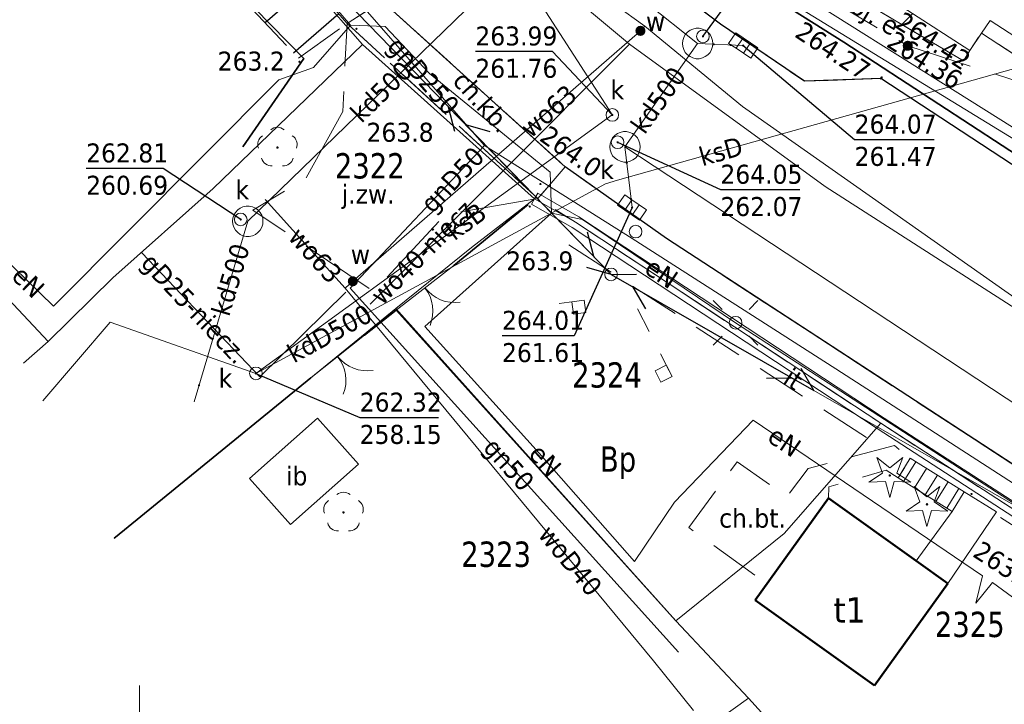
# Model space of a CAD drawing. Header units: metres. Extents: x 7555073 to 7555217, y 5506384 to 5506588.
# Tile 20 of 32: x 7555095 to 7555134, y 5506452 to 5506479. Entities that reach past the tile are written whole.
import ezdxf
from ezdxf.enums import TextEntityAlignment as Align

# ---------------------------------------------------------------- set-up
doc = ezdxf.new("R2010")
doc.units = ezdxf.units.M
doc.header["$LTSCALE"] = 2
doc.header["$MEASUREMENT"] = 0
for name, pattern in [('1.0_0.5', [1.5, 1, -0.5]), ('1.5_0.5', [2, 1.5, -0.5]), ('219-500', [0]), ('otda_500', [1, 0.5, -0.5]), ('otob_500', [0]), ('sutp_500', [0])]:
    doc.linetypes.add(name, pattern=pattern)
doc.layers.get('0').update_dxf_attribs({"color": 2, "linetype": 'CONTINUOUS', "lineweight": 5})
for name, color, linetype in [('000 Inne (niezydentyfikowane)', 7, 'CONTINUOUS'), ('210-oznaczenie konturu użytku gruntowego', 7, 'CONTINUOUS'), ('211-numer działki ewidencyjnej', 7, 'CONTINUOUS'), ('218-kontur użytku gruntowego', 7, 'CONTINUOUS'), ('219-działka ewidencyjna', 7, 'CONTINUOUS'), ('312-budynek ewidencyjny', 7, 'CONTINUOUS'), ('312-oznaczenie budynku ewidencyjnego-Atr117', 7, 'CONTINUOUS'), ('352-schody', 7, 'CONTINUOUS'), ('brama', 7, 'CONTINUOUS'), ('chodnik', 7, 'CONTINUOUS'), ('chodnik-Atr17', 7, 'CONTINUOUS'), ('drzewo iglaste', 7, 'CONTINUOUS'), ('drzewo liściaste', 7, 'CONTINUOUS'), ('elektroenergetyczne urządzenie techniczne - ob. projektowany', 7, 'CONTINUOUS'), ('inna budowla', 7, 'CONTINUOUS'), ('inna budowla-Atr17', 7, 'CONTINUOUS'), ('inny obiekt zagospodarowania terenu', 7, 'CONTINUOUS'), ('inny obiekt zagospodarowania terenu-Atr17', 7, 'CONTINUOUS'), ('jezdnia', 7, 'CONTINUOUS'), ('jezdnia-Atr17', 7, 'CONTINUOUS'), ('komora podziemna', 7, 'CONTINUOUS'), ('kratka ściekowa', 7, 'CONTINUOUS'), ('krawężnik', 7, 'CONTINUOUS'), ('latarnia', 7, 'CONTINUOUS'), ('obudowa ochronna przewodu', 7, 'CONTINUOUS'), ('ogrodzenie trwałe', 7, 'CONTINUOUS'), ('pikieta naturalna', 7, 'CONTINUOUS'), ('pikieta naturalna-Atr2', 7, 'CONTINUOUS'), ('pikieta sztuczna', 7, 'CONTINUOUS'), ('pikieta sztuczna-Atr2', 7, 'CONTINUOUS'), ('przewód elektroenergetyczny podziemny', 7, 'CONTINUOUS'), ('przewód elektroenergetyczny podziemny - ob. projektowany', 7, 'CONTINUOUS'), ('przewód elektroenergetyczny podziemny - ob. projektowany-Atr1', 7, 'CONTINUOUS'), ('przewód elektroenergetyczny podziemny-Atr1', 7, 'CONTINUOUS'), ('przewód gazowy', 7, 'CONTINUOUS'), ('przewód gazowy-Atr1', 7, 'CONTINUOUS'), ('przewód kanalizacyjny', 7, 'CONTINUOUS'), ('przewód kanalizacyjny-Atr1', 7, 'CONTINUOUS'), ('przewód telekomunikacyjny napowietrzny', 7, 'CONTINUOUS'), ('przewód telekomunikacyjny podziemny', 7, 'CONTINUOUS'), ('przewód wodociągowy', 7, 'CONTINUOUS'), ('przewód wodociągowy-Atr1', 7, 'CONTINUOUS'), ('rzedna', 7, 'CONTINUOUS'), ('rzedna-Atr2', 7, 'CONTINUOUS'), ('rzedna-Atr3', 7, 'CONTINUOUS'), ('skarpa nieumocniona', 7, 'CONTINUOUS'), ('słup przewodów napowietrznych', 7, 'CONTINUOUS'), ('wiata', 7, 'CONTINUOUS'), ('Wstawianie ramki sekcyjnej z opisem', 7, 'CONTINUOUS'), ('właz do komory lub kanału - okrągły', 7, 'CONTINUOUS'), ('właz do komory lub kanału - okrągły-Atr17', 7, 'CONTINUOUS'), ('zasuwa lub zawór', 7, 'CONTINUOUS'), ('zasuwa lub zawór-Atr17', 7, 'CONTINUOUS'), ('ściana oporowa (linia)', 7, 'CONTINUOUS'), ('ściana oporowa (poligon)', 7, 'CONTINUOUS')]:
    doc.layers.add(name, color=color, linetype=linetype)
doc.styles.get("Standard").update_dxf_attribs({"font": 'verdana.ttf', "width": 0.75})
doc.linetypes.add('902-500', pattern='A,3.75,0,[1,ksztalty.shx,S=0.5,R=0,X=0,Y=0],3.75', length=7.5)
doc.linetypes.add('otdn_500', pattern='A,5,0,[21,ksztalty.shx,S=0.5,R=0,X=0,Y=0]', length=5)

# ---------------------------------------------------------------- blocks, each defined once
blk = doc.blocks.new('OP021')
at = {"linetype": 'Continuous', "lineweight": 13}
h = blk.add_hatch(color=0, dxfattribs=at)
edge = h.paths.add_edge_path()
edge.add_arc((0, 0), 0.05, 0, 360)
at = {"color": 0, "linetype": 'Continuous', "lineweight": 13}
for centre, start, end in [((0, 0.4), 49.272, 130.728), ((-0.38, 0.124), 121.308, 202.548), ((0.38, 0.124), 337.452, 58.692), ((-0.235, -0.324), 193.221, 274.871), ((0.235, -0.324), 265.129, 346.779)]:
    blk.add_arc(centre, 0.4, start, end, dxfattribs=at)
blk = doc.blocks.new('PW01')
at = {"linetype": 'Continuous', "lineweight": 13}
h = blk.add_hatch(color=0, dxfattribs=at)
edge = h.paths.add_edge_path()
edge.add_arc((0, 0), 0.045, 0, 360)
blk = doc.blocks.new('US22')
at = {"color": 0, "linetype": 'Continuous', "lineweight": 13}
blk.add_circle((0, 0), 0.25, dxfattribs=at)
blk = doc.blocks.new('US05')
at = {"color": 0, "linetype": 'Continuous', "lineweight": 13}
for p, q in [((-0.525, -0.25), (-0.525, 0.25)), ((-0.525, 0.25), (-0.175, 0.25)), ((-0.175, -0.25), (-0.175, 0.25)), ((-0.175, 0.25), (0.175, 0.25)), ((0.175, -0.25), (0.175, 0.25)), ((0.175, 0.25), (0.525, 0.25)), ((0.525, -0.25), (0.525, 0.25)), ((-0.525, -0.25), (-0.175, -0.25)), ((-0.175, -0.25), (0.175, -0.25)), ((0.175, -0.25), (0.525, -0.25))]:
    blk.add_line(p, q, dxfattribs=at)
blk = doc.blocks.new('US25')
at = {"linetype": 'Continuous', "lineweight": 0}
h = blk.add_hatch(color=0, dxfattribs=at)
edge = h.paths.add_edge_path()
edge.add_arc((0, 0), 0.2, 0, 360)
blk = doc.blocks.new('OK02')
at = {"color": 0, "linetype": 'Continuous', "lineweight": 0}
for centre, start, end in [((-1.5, 0), 0, 60), ((1.5, 0), 120, 180)]:
    blk.add_arc(centre, 1.5, start, end, dxfattribs=at)
blk = doc.blocks.new('SUTP')
at = {"color": 0, "linetype": 'Continuous'}
for p, q in [((0, 0), (0.866, 0.5)), ((9.232, 0), (8.366, 0.5)), ((0, 0), (9.232, 0)), ((1.866, -0.5), (1, 0)), ((7.366, -0.5), (8.232, 0))]:
    blk.add_line(p, q, dxfattribs=at)
blk = doc.blocks.new('IB10')
at = {"color": 0, "linetype": 'Continuous', "lineweight": 13}
for p, q in [((0, 0), (0, 0.5)), ((0, 0.5), (0.5, 0.5)), ((0.5, 0), (0.5, 0.5)), ((0, 0), (0.5, 0))]:
    blk.add_line(p, q, dxfattribs=at)
blk = doc.blocks.new('US15')
at = {"color": 0, "linetype": 'Continuous', "lineweight": 13}
blk.add_circle((0, 0), 0.25, dxfattribs=at)
blk = doc.blocks.new('SM01')
at = {"color": 0, "linetype": 'Continuous', "lineweight": 13}
for p, q in [((-0.53, 0.531), (-0.883, 0.884)), ((0.531, 0.531), (0.884, 0.884)), ((-0.53, -0.53), (-0.883, -0.883)), ((0.531, -0.53), (0.884, -0.883))]:
    blk.add_line(p, q, dxfattribs=at)
blk.add_circle((0, 0), 0.25, dxfattribs=at)
blk = doc.blocks.new('OP011')
at = {"linetype": 'Continuous', "lineweight": 13}
h = blk.add_hatch(color=0, dxfattribs=at)
edge = h.paths.add_edge_path()
edge.add_arc((0, 0), 0.05, 0, 360)
at = {"color": 0, "linetype": 'Continuous', "lineweight": 13}
for p, q in [((-0.283, 0.093), (-0.512, 0.706)), ((-0.512, 0.706), (0, 0.299)), ((0, 0.299), (0.512, 0.706)), ((0.512, 0.706), (0.283, 0.093)), ((-0.828, -0.268), (-0.283, 0.093)), ((0.283, 0.093), (0.828, -0.268)), ((-0.175, -0.24), (-0.828, -0.268)), ((0, -0.87), (-0.175, -0.24)), ((0.175, -0.24), (0, -0.87)), ((0.828, -0.268), (0.175, -0.24))]:
    blk.add_line(p, q, dxfattribs=at)

msp = doc.modelspace()

# ---------------------------------------------------------------- linework, layer by layer
at = {"layer": '000 Inne (niezydentyfikowane)', "color": 7, "linetype": 'Continuous', "lineweight": 25, "flags": 128}
for points in [[(7555106.79, 5506480.27), (7555104.96, 5506478.68)], [(7555107.87, 5506479.03), (7555106.09, 5506477.48)]]:
    msp.add_lwpolyline(points, dxfattribs=at)
at = {"layer": '218-kontur użytku gruntowego', "color": 7, "linetype": 'Continuous', "lineweight": 18, "flags": 128}
for points in [[(7555108.81, 5506477.82), (7555105.2, 5506481.94)], [(7555105.2, 5506481.94), (7555108.81, 5506477.82)], [(7555102.91, 5506472.14), (7555108.81, 5506477.82)], [(7555108.81, 5506477.82), (7555102.91, 5506472.14)], [(7555098.95, 5506468.6), (7555102.91, 5506472.14)], [(7555102.91, 5506472.14), (7555098.95, 5506468.6)], [(7555115.61, 5506471.73), (7555113.12, 5506469.8)], [(7555113.12, 5506469.8), (7555115.61, 5506471.73)], [(7555117.23, 5506470.8), (7555115.61, 5506471.73)], [(7555115.61, 5506471.73), (7555117.23, 5506470.8)], [(7555129.28, 5506462.86), (7555117.23, 5506470.8)], [(7555117.23, 5506470.8), (7555129.28, 5506462.86)], [(7555113.12, 5506469.8), (7555110.13, 5506467.39)], [(7555110.13, 5506467.39), (7555113.12, 5506469.8)], [(7555096.4, 5506466.09), (7555098.95, 5506468.6)], [(7555098.95, 5506468.6), (7555096.4, 5506466.09)], [(7555110.13, 5506467.39), (7555106.77, 5506464.65)], [(7555106.77, 5506464.65), (7555110.13, 5506467.39)], [(7555110.13, 5506467.39), (7555121.19, 5506455.06)], [(7555121.19, 5506455.06), (7555110.13, 5506467.39)], [(7555095.42, 5506465.236), (7555096.4, 5506466.09)], [(7555096.4, 5506466.09), (7555095.42, 5506465.236)], [(7555106.77, 5506464.65), (7555099.004, 5506458.309)], [(7555099.004, 5506458.309), (7555106.77, 5506464.65)], [(7555125.47, 5506458.51), (7555129.28, 5506462.86)], [(7555129.28, 5506462.86), (7555125.47, 5506458.51)], [(7555139.2, 5506456.43), (7555129.28, 5506462.86)], [(7555129.28, 5506462.86), (7555139.2, 5506456.43)], [(7555121.19, 5506455.06), (7555125.47, 5506458.51)], [(7555125.47, 5506458.51), (7555121.19, 5506455.06)]]:
    msp.add_lwpolyline(points, dxfattribs=at)
at = {"layer": '219-działka ewidencyjna', "color": 7, "linetype": '219-500', "lineweight": 18, "flags": 128}
for points in [[(7555105.2, 5506481.94), (7555108.81, 5506477.82)], [(7555122.84, 5506481.25), (7555156.97, 5506460.37)], [(7555108.81, 5506477.82), (7555102.91, 5506472.14)], [(7555108.81, 5506477.82), (7555115.61, 5506471.73)], [(7555102.91, 5506472.14), (7555098.95, 5506468.6)], [(7555115.61, 5506471.73), (7555113.12, 5506469.8)], [(7555115.61, 5506471.73), (7555117.23, 5506470.8)], [(7555117.23, 5506470.8), (7555129.28, 5506462.86)], [(7555113.12, 5506469.8), (7555110.13, 5506467.39)], [(7555093.24, 5506469.448), (7555096.4, 5506466.09)], [(7555098.95, 5506468.6), (7555096.4, 5506466.09)], [(7555110.13, 5506467.39), (7555106.77, 5506464.65)], [(7555110.13, 5506467.39), (7555121.19, 5506455.06)], [(7555096.4, 5506466.09), (7555095.42, 5506465.236)], [(7555106.77, 5506464.65), (7555099.004, 5506458.309)], [(7555129.28, 5506462.86), (7555125.47, 5506458.51)], [(7555129.28, 5506462.86), (7555139.2, 5506456.43)], [(7555125.47, 5506458.51), (7555121.19, 5506455.06)], [(7555121.19, 5506455.06), (7555124.06, 5506452)], [(7555124.06, 5506452), (7555112.09, 5506443.42)], [(7555124.06, 5506452), (7555130.31, 5506445.11)]]:
    msp.add_lwpolyline(points, dxfattribs=at)
at = {"layer": '312-budynek ewidencyjny', "color": 7, "linetype": 'Continuous', "lineweight": 50, "flags": 128}
for points in [[(7555124.32, 5506455.87), (7555127.22, 5506459.91)], [(7555127.22, 5506459.91), (7555130.68, 5506457.43)], [(7555130.68, 5506457.43), (7555131.93, 5506456.53)], [(7555131.93, 5506456.53), (7555129.03, 5506452.5)], [(7555129.03, 5506452.5), (7555124.32, 5506455.87)]]:
    msp.add_lwpolyline(points, dxfattribs=at)
at = {"layer": '352-schody', "color": 7, "linetype": 'Continuous', "lineweight": 18, "flags": 128}
for points in [[(7555132.1, 5506459.38), (7555129.97, 5506460.71), (7555130.45, 5506461.48), (7555132.58, 5506460.15)], [(7555132.1, 5506459.38), (7555129.97, 5506460.71), (7555130.45, 5506461.48), (7555132.58, 5506460.15)], [(7555132.1, 5506459.38), (7555130.68, 5506457.43), (7555131.93, 5506456.53), (7555133.85, 5506459.36), (7555132.58, 5506460.15)], [(7555132.1, 5506459.38), (7555130.68, 5506457.43), (7555131.93, 5506456.53), (7555133.85, 5506459.36), (7555132.58, 5506460.15)]]:
    msp.add_lwpolyline(points, close=True, dxfattribs=at)
for points in [[(7555130.672, 5506461.341), (7555130.192, 5506460.572)], [(7555131.096, 5506461.077), (7555130.616, 5506460.307)], [(7555131.52, 5506460.812), (7555131.04, 5506460.042)], [(7555131.944, 5506460.547), (7555131.464, 5506459.777)], [(7555132.369, 5506460.282), (7555131.888, 5506459.512)]]:
    msp.add_lwpolyline(points, dxfattribs=at)
at = {"layer": 'brama', "color": 7, "linetype": 'otob_500', "lineweight": 18, "flags": 128}
for points in [[(7555112.42, 5506469.09), (7555110.14, 5506467.33)], [(7555108.89, 5506466.34), (7555106.77, 5506464.65)]]:
    msp.add_lwpolyline(points, dxfattribs=at)
at = {"layer": 'chodnik', "color": 7, "linetype": '1.0_0.5', "lineweight": 18, "flags": 128}
for points in [[(7555175.861, 5506449.126), (7555174.68, 5506449.74), (7555163.66, 5506457), (7555157.92, 5506460.76), (7555157.71, 5506460.45), (7555147.49, 5506466.66), (7555148.45, 5506468.34), (7555133.26, 5506478.27), (7555132.8, 5506477.59), (7555132.55, 5506477.17), (7555121.42, 5506483.74), (7555114.53, 5506493.69), (7555114.9, 5506493.96), (7555116.34, 5506494.9), (7555114.4, 5506498.05), (7555115.53, 5506498.67), (7555115.31, 5506499.1), (7555109.71, 5506509.41), (7555109.98, 5506509.55), (7555108.94, 5506511.52), (7555105.38, 5506518.27), (7555099.97, 5506528.55), (7555091.35, 5506545.48), (7555087, 5506554.34), (7555085.27, 5506559.01), (7555084.04, 5506563.32), (7555083.88, 5506564.97), (7555083.69, 5506566.231)], [(7555082.365, 5506565.564), (7555082.46, 5506564.73), (7555082.82, 5506562.22), (7555083.32, 5506559.79), (7555084.81, 5506554.16), (7555089.67, 5506536.05), (7555093.92, 5506535.62), (7555103.03, 5506517.49), (7555111.69, 5506500.22), (7555109.63, 5506492.28), (7555111.51, 5506489.79), (7555114.08, 5506486.71), (7555116.81, 5506483.75), (7555119.75, 5506481.04), (7555122.95, 5506478.63), (7555126.27, 5506476.37), (7555129.29, 5506476.48), (7555154.37, 5506460.04), (7555161.08, 5506455.79), (7555173.324, 5506447.754)]]:
    msp.add_lwpolyline(points, dxfattribs=at)
for points in [[(7555109.59, 5506479.53), (7555105.05, 5506484.55), (7555101.78, 5506488.39), (7555099.95, 5506490.75), (7555097.63, 5506494.1), (7555095.88, 5506496.77), (7555094.42, 5506495.87), (7555097.62, 5506491.2), (7555098.24, 5506490.11), (7555108.2, 5506478.65)], [(7555108.2, 5506478.65), (7555115.74, 5506471.74), (7555116.82, 5506472.99), (7555109.59, 5506479.53)], [(7555147.64, 5506450.89), (7555159.37, 5506443.29), (7555160.1, 5506442.63), (7555161.06, 5506444.05), (7555136.29, 5506460.07), (7555120.82, 5506470.16), (7555116.82, 5506472.99), (7555115.74, 5506471.74), (7555117.23, 5506470.8), (7555129.28, 5506462.86), (7555139.2, 5506456.43), (7555146, 5506452.04)], [(7555124.79, 5506456.52), (7555127.22, 5506459.91), (7555127.23, 5506460.35), (7555129.5, 5506461.01), (7555129.97, 5506460.71), (7555130.45, 5506461.48), (7555129.82, 5506461.99), (7555126.42, 5506461.08), (7555125.58, 5506459.97), (7555123.61, 5506461.34), (7555121.7, 5506458.74)]]:
    msp.add_lwpolyline(points, close=True, dxfattribs=at)
at = {"layer": 'inna budowla', "color": 7, "linetype": 'Continuous', "lineweight": 18, "flags": 128}
msp.add_lwpolyline([(7555105.97, 5506458.86), (7555108.65, 5506461.25), (7555107.03, 5506463.06), (7555104.35, 5506460.68)], close=True, dxfattribs=at)
at = {"layer": 'inny obiekt zagospodarowania terenu', "color": 7, "linetype": '1.0_0.5', "lineweight": 18, "flags": 128}
for points in [[(7555116.96, 5506469.91), (7555128.97, 5506462.14)], [(7555134.02, 5506459.14), (7555141.29, 5506454.44)]]:
    msp.add_lwpolyline(points, dxfattribs=at)
at = {"layer": 'jezdnia', "color": 7, "linetype": '1.5_0.5', "lineweight": 18, "flags": 128}
for points in [[(7555173.324, 5506447.754), (7555161.08, 5506455.79), (7555154.37, 5506460.04), (7555129.29, 5506476.48), (7555126.27, 5506476.37), (7555122.95, 5506478.63), (7555119.75, 5506481.04), (7555116.81, 5506483.75), (7555114.08, 5506486.71), (7555111.51, 5506489.79), (7555109.63, 5506492.28), (7555106.87, 5506495.72), (7555105.56, 5506497.61), (7555103.67, 5506500.24), (7555102.27, 5506502.4), (7555100.93, 5506504.53), (7555098.56, 5506509.03), (7555097.92, 5506510.46), (7555096.83, 5506512.83), (7555095.2, 5506516.55), (7555094.04, 5506519.39), (7555092.8, 5506523.08), (7555091.93, 5506525.34), (7555089.16, 5506534.52), (7555089.67, 5506536.05), (7555084.81, 5506554.16), (7555083.32, 5506559.79), (7555082.82, 5506562.22), (7555082.46, 5506564.73), (7555082.365, 5506565.564)], [(7555087, 5506514.06), (7555089.09, 5506509.48), (7555090.25, 5506506.95), (7555092.14, 5506503.13), (7555093.15, 5506501.24), (7555095.88, 5506496.77), (7555097.63, 5506494.1), (7555099.95, 5506490.75), (7555101.78, 5506488.39), (7555105.05, 5506484.55), (7555109.59, 5506479.53), (7555116.82, 5506472.99), (7555120.82, 5506470.16), (7555136.29, 5506460.07), (7555161.06, 5506444.05), (7555162.74, 5506442.7), (7555163.228, 5506442.289)]]:
    msp.add_lwpolyline(points, dxfattribs=at)
msp.add_lwpolyline([(7555108.03, 5506475.18), (7555106.58, 5506472.55), (7555104.48, 5506471.28), (7555109.26, 5506468.06), (7555112.09, 5506471.11), (7555115.74, 5506471.74), (7555108.2, 5506478.65)], close=True, dxfattribs=at)
at = {"layer": 'komora podziemna', "color": 34, "linetype": 'Continuous', "lineweight": 18, "flags": 128}
for points in [[(7555122.64, 5506477.74), (7555122.6, 5506477.62), (7555122.54, 5506477.51), (7555122.45, 5506477.41), (7555122.35, 5506477.34), (7555122.24, 5506477.29), (7555122.11, 5506477.26), (7555121.99, 5506477.26), (7555121.86, 5506477.29), (7555121.75, 5506477.34), (7555121.65, 5506477.41), (7555121.56, 5506477.51), (7555121.5, 5506477.62), (7555121.46, 5506477.74), (7555121.45, 5506477.86), (7555121.46, 5506477.98), (7555121.5, 5506478.1), (7555121.56, 5506478.21), (7555121.65, 5506478.31), (7555121.75, 5506478.38), (7555121.86, 5506478.43), (7555121.99, 5506478.46), (7555122.11, 5506478.46), (7555122.24, 5506478.43), (7555122.35, 5506478.38), (7555122.45, 5506478.31), (7555122.54, 5506478.21), (7555122.6, 5506478.1), (7555122.64, 5506477.98), (7555122.65, 5506477.86)], [(7555119.78, 5506473.78), (7555119.77, 5506473.66), (7555119.73, 5506473.54), (7555119.67, 5506473.43), (7555119.59, 5506473.33), (7555119.49, 5506473.26), (7555119.38, 5506473.21), (7555119.25, 5506473.18), (7555119.13, 5506473.18), (7555119, 5506473.21), (7555118.89, 5506473.26), (7555118.79, 5506473.33), (7555118.69, 5506473.43), (7555118.63, 5506473.54), (7555118.59, 5506473.66), (7555118.58, 5506473.78), (7555118.59, 5506473.9), (7555118.63, 5506474.02), (7555118.69, 5506474.13), (7555118.78, 5506474.23), (7555118.88, 5506474.3), (7555118.99, 5506474.35), (7555119.12, 5506474.38), (7555119.24, 5506474.38), (7555119.37, 5506474.35), (7555119.48, 5506474.3), (7555119.58, 5506474.23), (7555119.67, 5506474.13), (7555119.73, 5506474.02), (7555119.77, 5506473.9)]]:
    msp.add_lwpolyline(points, close=True, dxfattribs=at)
at = {"layer": 'komora podziemna', "color": 7, "linetype": 'Continuous', "lineweight": 18, "flags": 128}
msp.add_lwpolyline([(7555104.68, 5506470.39), (7555104.58, 5506470.32), (7555104.47, 5506470.27), (7555104.34, 5506470.24), (7555104.22, 5506470.24), (7555104.09, 5506470.27), (7555103.98, 5506470.32), (7555103.88, 5506470.39), (7555103.79, 5506470.49), (7555103.73, 5506470.6), (7555103.69, 5506470.72), (7555103.68, 5506470.84), (7555103.69, 5506470.96), (7555103.73, 5506471.08), (7555103.79, 5506471.19), (7555103.88, 5506471.29), (7555103.98, 5506471.36), (7555104.09, 5506471.41), (7555104.22, 5506471.44), (7555104.34, 5506471.44), (7555104.47, 5506471.41), (7555104.58, 5506471.36), (7555104.68, 5506471.29), (7555104.77, 5506471.19), (7555104.83, 5506471.08), (7555104.87, 5506470.96), (7555104.88, 5506470.84), (7555104.87, 5506470.72), (7555104.83, 5506470.6), (7555104.77, 5506470.49)], close=True, dxfattribs=at)
at = {"layer": 'krawężnik', "color": 7, "linetype": 'Continuous', "lineweight": 25, "flags": 128}
for points in [[(7555161.06, 5506444.05), (7555136.29, 5506460.07), (7555120.82, 5506470.16), (7555116.82, 5506472.99), (7555109.59, 5506479.53), (7555105.05, 5506484.55), (7555101.78, 5506488.39), (7555099.95, 5506490.75), (7555097.63, 5506494.1), (7555095.88, 5506496.77), (7555093.15, 5506501.24), (7555092.14, 5506503.13), (7555090.25, 5506506.95), (7555089.09, 5506509.48), (7555087, 5506514.06), (7555085.05, 5506519.06), (7555083.3, 5506524.88), (7555082.42, 5506527.79), (7555081.14, 5506532.42), (7555077.19, 5506545.88), (7555074.97, 5506553.37), (7555074.44, 5506555.31), (7555074.05, 5506556.67)], [(7555126.27, 5506476.37), (7555122.95, 5506478.63), (7555119.75, 5506481.04), (7555116.81, 5506483.75), (7555114.08, 5506486.71)], [(7555173.324, 5506447.754), (7555161.08, 5506455.79), (7555154.37, 5506460.04), (7555129.29, 5506476.48), (7555126.27, 5506476.37)]]:
    msp.add_lwpolyline(points, dxfattribs=at)
at = {"layer": 'obudowa ochronna przewodu', "color": 7, "linetype": 'Continuous', "lineweight": 35, "flags": 128}
msp.add_lwpolyline([(7555137.83, 5506471.38), (7555127.82, 5506477.91), (7555124.92, 5506479.75), (7555117.5, 5506484.63), (7555117.05, 5506485.23), (7555116.65, 5506485.86), (7555113.21, 5506491.31), (7555108.84, 5506501.47), (7555105.82, 5506508.4), (7555101.91, 5506517.26), (7555099.95, 5506521.69), (7555099.52, 5506522.32), (7555099.41, 5506523.09), (7555096.36, 5506529.39), (7555092.07, 5506538.3), (7555089, 5506544.57), (7555087.25, 5506548.35), (7555086.82, 5506548.98), (7555086.37, 5506548.75), (7555080.31, 5506546.77), (7555075.78, 5506545.21), (7555075.44, 5506544.62)], dxfattribs=at)
at = {"layer": 'ogrodzenie trwałe', "color": 7, "linetype": '902-500', "lineweight": 35, "flags": 128}
for points in [[(7555104.08, 5506473.78), (7555106.49, 5506477.27), (7555101.97, 5506481.9), (7555096.17, 5506488.07), (7555092.3, 5506484.69)], [(7555112.42, 5506469.09), (7555115.36, 5506471.5)], [(7555108.89, 5506466.34), (7555110.14, 5506467.33), (7555121.19, 5506455.06), (7555124.06, 5506452), (7555130.31, 5506445.11), (7555132.52, 5506442.13), (7555136.5, 5506437.09), (7555133.34, 5506435.01)], [(7555098.999, 5506458.318), (7555099.05, 5506458.36), (7555106.77, 5506464.65)]]:
    msp.add_lwpolyline(points, dxfattribs=at)
at = {"layer": 'przewód elektroenergetyczny podziemny', "color": 7, "linetype": 'Continuous', "lineweight": 18, "flags": 128}
for points in [[(7555083.15, 5506517.8), (7555083.73, 5506517.84), (7555085.6, 5506512.65), (7555087.46, 5506508.19), (7555087.25, 5506508.19), (7555087.47, 5506508.18), (7555087.86, 5506507.74), (7555089.02, 5506507.62), (7555091.88, 5506502.02), (7555095.95, 5506495.54), (7555095.7, 5506494.43), (7555098.43, 5506490.4), (7555101.63, 5506486.23), (7555101.35, 5506485.92), (7555101.64, 5506486.22), (7555103.88, 5506483.76), (7555108.34, 5506478.58), (7555109.7, 5506478.53), (7555111.46, 5506476.68), (7555116.22, 5506472.78), (7555116.28, 5506471.16)], [(7555108.34, 5506478.58), (7555106.87, 5506476.91), (7555105.51, 5506476.43), (7555096.6, 5506467.49), (7555091.885, 5506472.067)], [(7555116.28, 5506471.16), (7555111.27, 5506466.69), (7555115.79, 5506461.68), (7555119.55, 5506457.4), (7555121.13, 5506459.74), (7555124.24, 5506462.99), (7555133.3, 5506456.84), (7555133.04, 5506455.76), (7555133.7, 5506456.58), (7555139.43, 5506452.38)], [(7555116.28, 5506471.16), (7555117.5, 5506470.91), (7555123.55, 5506466.83), (7555134.34, 5506459.82), (7555149.58, 5506449.88), (7555150.65, 5506449.22), (7555157.19, 5506445.17), (7555162.401, 5506441.842)]]:
    msp.add_lwpolyline(points, dxfattribs=at)
at = {"layer": 'przewód elektroenergetyczny podziemny - ob. projektowany', "color": 7, "linetype": '1.5_0.5', "lineweight": 18, "flags": 128}
msp.add_lwpolyline([(7555100.73, 5506525.99), (7555101.93, 5506523.65), (7555103.99, 5506520.08), (7555105.66, 5506516.38), (7555107.31, 5506512.89), (7555109.03, 5506509.66), (7555110.94, 5506506.15), (7555112.71, 5506502.63), (7555114.62, 5506499.23), (7555114, 5506498.09), (7555115.06, 5506496.2), (7555115.75, 5506495.07), (7555114.09, 5506493.7), (7555115.15, 5506491.85), (7555117.43, 5506488.56), (7555119.7, 5506485.16), (7555120.98, 5506483.53), (7555123.54, 5506481.91), (7555126.8, 5506479.87), (7555130.35, 5506477.77), (7555135.47, 5506476.11), (7555138.71, 5506473.92), (7555142.17, 5506471.73), (7555145.52, 5506469.65), (7555146.14, 5506466.67), (7555148.82, 5506465.04), (7555152.09, 5506462.91), (7555155.52, 5506460.8), (7555158.73, 5506458.85), (7555162.27, 5506457.2)], dxfattribs=at)
at = {"layer": 'przewód gazowy', "color": 7, "linetype": 'Continuous', "lineweight": 18, "flags": 128}
for points in [[(7555113.63, 5506473.83), (7555108.81, 5506479.33), (7555100.41, 5506488.99), (7555096.04, 5506494.19), (7555094.19, 5506496.42), (7555090.44, 5506503.31), (7555089.26, 5506505.4), (7555088.71, 5506506.6)], [(7555113.63, 5506473.83), (7555108.32, 5506468.2)], [(7555161.08, 5506443.01), (7555147.28, 5506451.94), (7555142.96, 5506454.97), (7555135.16, 5506460.08), (7555127.51, 5506465.01), (7555119.46, 5506470.16), (7555113.63, 5506473.83)], [(7555108.15, 5506468.04), (7555104.75, 5506464.69), (7555100.1, 5506469.59)], [(7555108.32, 5506468.2), (7555121.3, 5506453.82)]]:
    msp.add_lwpolyline(points, dxfattribs=at)
at = {"layer": 'przewód kanalizacyjny', "color": 7, "linetype": 'Continuous', "lineweight": 18, "flags": 128}
for points in [[(7555118.68, 5506475.04), (7555118.41, 5506475.46), (7555109.24, 5506489.65), (7555108.97, 5506490.07), (7555109.34, 5506490.41), (7555114.35, 5506495.04), (7555114.72, 5506495.39)], [(7555118.67, 5506484.49), (7555136.29, 5506473.42), (7555159.36, 5506459.24), (7555177.147, 5506449.823)], [(7555102.16, 5506463.71), (7555104.28, 5506470.84), (7555113.32, 5506479.61), (7555116.08, 5506482.61)], [(7555116.08, 5506482.61), (7555122.05, 5506477.86), (7555119.18, 5506473.78), (7555141.19, 5506459.27), (7555166.317, 5506443.962)], [(7555122.05, 5506477.86), (7555123.85, 5506477.78)], [(7555137.43, 5506477.69), (7555137.05, 5506477.57), (7555118.89, 5506472.46), (7555118.41, 5506472.32)], [(7555104.6, 5506464.83), (7555118.68, 5506475.04)], [(7555119.18, 5506473.78), (7555119.46, 5506471.38)], [(7555118.41, 5506472.32), (7555104.6, 5506464.83)], [(7555104.6, 5506464.83), (7555098.84, 5506466.85), (7555096.188, 5506463.752)]]:
    msp.add_lwpolyline(points, dxfattribs=at)
at = {"layer": 'przewód telekomunikacyjny napowietrzny', "color": 30, "linetype": 'sutp_500', "lineweight": 18, "flags": 128}
for points in [[(7555093.38, 5506494.75), (7555118.63, 5506468.74)], [(7555118.63, 5506468.74), (7555148.81, 5506451.47)], [(7555148.81, 5506451.47), (7555118.63, 5506468.74)]]:
    msp.add_lwpolyline(points, dxfattribs=at)
at = {"layer": 'przewód telekomunikacyjny podziemny', "color": 7, "linetype": 'Continuous', "lineweight": 18, "flags": 128}
msp.add_lwpolyline([(7555137.83, 5506471.38), (7555127.82, 5506477.91), (7555124.92, 5506479.75), (7555117.5, 5506484.63), (7555117.05, 5506485.23), (7555116.65, 5506485.86), (7555113.21, 5506491.31), (7555108.84, 5506501.47), (7555105.82, 5506508.4), (7555101.91, 5506517.26), (7555099.95, 5506521.69), (7555099.52, 5506522.32), (7555099.41, 5506523.09), (7555096.36, 5506529.39), (7555092.07, 5506538.3), (7555089, 5506544.57), (7555087.25, 5506548.35), (7555086.82, 5506548.98), (7555086.37, 5506548.75), (7555080.31, 5506546.77), (7555075.78, 5506545.21), (7555075.44, 5506544.62)], dxfattribs=at)
at = {"layer": 'przewód wodociągowy', "color": 7, "linetype": 'Continuous', "lineweight": 18, "flags": 128}
for points in [[(7555119.96, 5506478.55), (7555116.45, 5506481.09), (7555113.05, 5506485.12), (7555111.54, 5506488.14), (7555107.55, 5506495.51), (7555103.81, 5506503.38), (7555100.31, 5506511.38), (7555098.44, 5506515.4), (7555095.57, 5506521.22), (7555093.01, 5506526.28)], [(7555167.101, 5506444.386), (7555156.13, 5506452.09), (7555149.33, 5506456.7), (7555141.48, 5506462.48), (7555136.35, 5506466.27), (7555127.09, 5506472.21), (7555119.36, 5506477.84), (7555116.83, 5506479.95), (7555111.26, 5506488.78), (7555108.55, 5506492.88), (7555104.97, 5506502.19), (7555100.47, 5506510.97), (7555097.92, 5506515.98)], [(7555119.96, 5506478.55), (7555119.76, 5506478.33), (7555108.43, 5506468.47), (7555108.12, 5506468.2)], [(7555168.018, 5506444.882), (7555149.82, 5506457.11), (7555123.82, 5506475.37), (7555119.96, 5506478.55)], [(7555119.36, 5506477.84), (7555109.12, 5506467.56)], [(7555104.96, 5506471.7), (7555108.12, 5506468.2)], [(7555108.12, 5506468.2), (7555120.3, 5506453.48), (7555121.88, 5506451.52)]]:
    msp.add_lwpolyline(points, dxfattribs=at)
at = {"layer": 'rzedna-Atr2', "color": 7, "flags": 128}
for points in [[(7555122.26, 5506478.14), (7555126.66, 5506484.16), (7555129.795, 5506484.16)], [(7555123.85, 5506477.78), (7555128.25, 5506474.07), (7555131.396, 5506474.07)], [(7555118.68, 5506475.04), (7555116.32, 5506477.55), (7555113.269, 5506477.55)], [(7555118.89, 5506473.96), (7555122.95, 5506472.09), (7555126.091, 5506472.09)], [(7555104, 5506470.91), (7555100.94, 5506472.93), (7555097.895, 5506472.93)], [(7555119.46, 5506471.38), (7555117.17, 5506466.32), (7555114.322, 5506466.32)], [(7555104.6, 5506464.83), (7555108.7, 5506463.09), (7555111.814, 5506463.09)]]:
    msp.add_lwpolyline(points, dxfattribs=at)
at = {"layer": 'skarpa nieumocniona', "color": 7, "linetype": '1.0_0.5', "lineweight": 18, "flags": 128}
msp.add_lwpolyline([(7555106.28, 5506477.28), (7555108.2, 5506478.65), (7555098.24, 5506490.11), (7555094.42, 5506495.87), (7555091.13, 5506493.38), (7555096.22, 5506487.94)], close=True, dxfattribs=at)
msp.add_lwpolyline([(7555106.28, 5506477.28), (7555108.2, 5506478.65), (7555098.24, 5506490.11), (7555094.42, 5506495.87), (7555091.13, 5506493.38), (7555096.22, 5506487.94)], close=True, dxfattribs=at)
at = {"layer": 'wiata', "color": 7, "linetype": 'otda_500', "lineweight": 18, "flags": 128}
for points in [[(7555117.57, 5506467.73), (7555116.47, 5506467.58)], [(7555121.04, 5506464.71), (7555119.57, 5506467.59)]]:
    msp.add_lwpolyline(points, dxfattribs=at)
at = {"layer": 'Wstawianie ramki sekcyjnej z opisem', "color": 7, "linetype": 'Continuous', "lineweight": 13, "flags": 128}
msp.add_lwpolyline([(7555100, 5506447.5), (7555100, 5506452.5)], dxfattribs=at)
at = {"layer": 'ściana oporowa (linia)', "color": 0, "lineweight": 18}
for p, q in [((7555115.735, 5506471.947), (7555115.61, 5506471.73)), ((7555115.735, 5506471.947), (7555117.361, 5506471.013)), ((7555117.361, 5506471.013), (7555129.417, 5506463.069)), ((7555129.417, 5506463.069), (7555139.336, 5506456.64))]:
    msp.add_line(p, q, dxfattribs=at)
at = {"layer": 'ściana oporowa (linia)', "color": 0, "linetype": 'otdn_500', "lineweight": 18}
for p, q in [((7555115.486, 5506471.513), (7555115.61, 5506471.73)), ((7555115.486, 5506471.513), (7555117.099, 5506470.587)), ((7555117.099, 5506470.587), (7555129.143, 5506462.651)), ((7555129.143, 5506462.651), (7555139.064, 5506456.22))]:
    msp.add_line(p, q, dxfattribs=at)
at = {"layer": 'ściana oporowa (poligon)', "color": 7, "linetype": 'Continuous', "lineweight": 18, "flags": 128}
for points in [[(7555091.35, 5506545.48), (7555099.97, 5506528.55), (7555105.38, 5506518.27), (7555106.12, 5506518.81), (7555106.03, 5506519.01), (7555109.71, 5506521.25), (7555113.5, 5506514.32), (7555108.94, 5506511.52), (7555109.98, 5506509.55), (7555109.71, 5506509.41), (7555115.31, 5506499.1), (7555116.3, 5506499.63), (7555118.24, 5506496.04), (7555117.93, 5506495.85), (7555116.34, 5506494.9), (7555114.9, 5506493.96), (7555122.15, 5506484.47), (7555132.8, 5506477.59), (7555133.26, 5506478.27), (7555133.6, 5506478.77), (7555148.78, 5506468.92)], [(7555091.35, 5506545.48), (7555099.97, 5506528.55), (7555105.38, 5506518.27), (7555106.12, 5506518.81), (7555106.03, 5506519.01), (7555109.71, 5506521.25), (7555113.5, 5506514.32), (7555108.94, 5506511.52), (7555109.98, 5506509.55), (7555109.71, 5506509.41), (7555115.31, 5506499.1), (7555116.3, 5506499.63), (7555118.24, 5506496.04), (7555117.93, 5506495.85), (7555116.34, 5506494.9), (7555114.9, 5506493.96), (7555122.15, 5506484.47), (7555132.8, 5506477.59), (7555133.26, 5506478.27), (7555133.6, 5506478.77), (7555148.78, 5506468.92)], [(7555130.112, 5506478.609), (7555130.547, 5506479.045)]]:
    msp.add_lwpolyline(points, dxfattribs=at)
for points in [[(7555132.8, 5506477.59), (7555122.15, 5506484.47), (7555114.9, 5506493.96), (7555114.53, 5506493.69), (7555121.42, 5506483.74), (7555132.55, 5506477.17)], [(7555132.8, 5506477.59), (7555122.15, 5506484.47), (7555114.9, 5506493.96), (7555114.53, 5506493.69), (7555121.42, 5506483.74), (7555132.55, 5506477.17)], [(7555133.6, 5506478.77), (7555133.26, 5506478.27), (7555148.45, 5506468.34), (7555148.78, 5506468.92)], [(7555133.6, 5506478.77), (7555133.26, 5506478.27), (7555148.45, 5506468.34), (7555148.78, 5506468.92)]]:
    msp.add_lwpolyline(points, close=True, dxfattribs=at)

# ---------------------------------------------------------------- block references
at = {"layer": 'brama', "color": 7, "linetype": 'Continuous', "lineweight": 18}
for p, rotation in [((7555111.28, 5506468.21), 217.666), ((7555107.83, 5506465.495), 218.561)]:
    msp.add_blockref('OK02', p, dxfattribs=dict(at, rotation=rotation))
at = {"layer": 'drzewo iglaste', "color": 7, "linetype": 'Continuous', "lineweight": 18}
for p in [(7555129.64, 5506460.8), (7555131.11, 5506459.66)]:
    msp.add_blockref('OP011', p, dxfattribs=at)
at = {"layer": 'drzewo liściaste', "color": 7, "linetype": 'Continuous', "lineweight": 18}
for p in [(7555105.45, 5506473.75), (7555108.06, 5506459.34)]:
    msp.add_blockref('OP021', p, dxfattribs=at)
at = {"layer": 'elektroenergetyczne urządzenie techniczne - ob. projektowany', "color": 7, "linetype": 'Continuous', "lineweight": 18}
msp.add_blockref('US25', (7555130.35, 5506477.77), dxfattribs=at)
at = {"layer": 'kratka ściekowa', "color": 7, "linetype": 'Continuous', "lineweight": 18}
for p, rotation in [((7555123.85, 5506477.78), 326.121), ((7555119.46, 5506471.38), 325.678)]:
    msp.add_blockref('US05', p, dxfattribs=dict(at, rotation=rotation))
at = {"layer": 'latarnia', "color": 7, "linetype": 'Continuous', "lineweight": 18}
msp.add_blockref('SM01', (7555123.55, 5506466.83), dxfattribs=at)
at = {"layer": 'pikieta naturalna', "color": 7, "linetype": 'Continuous', "lineweight": 13}
for p in [(7555108.57, 5506478.44), (7555106.32, 5506477.14), (7555108.93, 5506475.44), (7555115.84, 5506472.31), (7555115.42, 5506471.42), (7555132.87, 5506460.07)]:
    msp.add_blockref('PW01', p, dxfattribs=at)
at = {"layer": 'pikieta sztuczna', "color": 7, "linetype": 'Continuous', "lineweight": 13}
for p in [(7555132.5, 5506477.02), (7555129.32, 5506476.52), (7555129.29, 5506476.48)]:
    msp.add_blockref('PW01', p, dxfattribs=at)
at = {"layer": 'przewód telekomunikacyjny napowietrzny', "color": 30, "linetype": 'Continuous', "lineweight": 18}
for rotation in [134.151, 330.2200000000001]:
    msp.add_blockref('SUTP', (7555118.63, 5506468.74), dxfattribs=dict(at, rotation=rotation))
at = {"layer": 'rzedna', "color": 7, "linetype": 'Continuous', "lineweight": 18}
for p, rotation in [((7555122.26, 5506478.14), 0.222), ((7555122.68, 5506477.83), 359.991), ((7555123.36, 5506477.8), 359.991), ((7555123.85, 5506477.78), 326.305), ((7555118.68, 5506475.04), 359.991), ((7555118.89, 5506473.96), 359.94), ((7555119.25, 5506473.15), 359.991), ((7555119.42, 5506471.72), 359.991), ((7555119.46, 5506471.38), 325.205), ((7555104, 5506470.91), 0.093), ((7555104.6, 5506464.83), 0.076), ((7555102.35, 5506464.36), 359.991)]:
    msp.add_blockref('PW01', p, dxfattribs=dict(at, rotation=rotation))
at = {"layer": 'słup przewodów napowietrznych', "color": 7, "linetype": 'Continuous', "lineweight": 18}
for p in [(7555119.6, 5506470.43), (7555118.63, 5506468.74)]:
    msp.add_blockref('US15', p, dxfattribs=at)
at = {"layer": 'wiata', "color": 7, "linetype": 'Continuous', "lineweight": 18}
for p, rotation in [((7555117.57, 5506467.73), 187.765), ((7555121.04, 5506464.71), 117.041)]:
    msp.add_blockref('IB10', p, dxfattribs=dict(at, rotation=rotation))
at = {"layer": 'właz do komory lub kanału - okrągły', "color": 7, "linetype": 'Continuous', "lineweight": 18}
for p, rotation in [((7555122.26, 5506478.14), 359.784), ((7555118.68, 5506475.04), 0.08500000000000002), ((7555118.89, 5506473.96), 359.7559999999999), ((7555104, 5506470.91), 359.531), ((7555104.6, 5506464.83), 359.9800000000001)]:
    msp.add_blockref('US22', p, dxfattribs=dict(at, rotation=rotation))
at = {"layer": 'zasuwa lub zawór', "color": 7, "linetype": 'Continuous', "lineweight": 18}
for p in [(7555119.79, 5506478.36), (7555108.43, 5506468.47)]:
    msp.add_blockref('US25', p, dxfattribs=at)

# ---------------------------------------------------------------- texts
at = {"layer": '210-oznaczenie konturu użytku gruntowego', "color": 7, "linetype": 'Continuous', "lineweight": 18, "width": 0.79}
msp.add_text('Bp', height=1, dxfattribs=at).set_placement((7555118.19, 5506460.95))
at = {"layer": '211-numer działki ewidencyjnej', "color": 7, "linetype": 'Continuous', "lineweight": 18, "width": 0.79}
for s, p in [('2322', (7555107.72, 5506473.53)), ('2323', (7555112.71, 5506458.19))]:
    msp.add_text(s, height=1, dxfattribs=at).set_placement(p, align=Align.TOP_LEFT)
for s, p in [('2324', (7555117.09, 5506464.27)), ('2325', (7555131.42, 5506454.42))]:
    msp.add_text(s, height=1, dxfattribs=at).set_placement(p)
at = {"layer": '312-oznaczenie budynku ewidencyjnego-Atr117', "color": 7, "width": 0.9}
msp.add_text('t1', height=1, dxfattribs=at).set_placement((7555128.05, 5506455.49), align=Align.MIDDLE_CENTER)
at = {"layer": 'chodnik-Atr17', "color": 7, "width": 0.9}
msp.add_text('ch.kb.', height=0.75, rotation=312.126, dxfattribs=at).set_placement((7555112.33, 5506476.35))
msp.add_text('ch.bt.', height=0.75, dxfattribs=at).set_placement((7555122.9, 5506458.74))
at = {"layer": 'inna budowla-Atr17', "color": 7, "width": 0.9}
msp.add_text('ib', height=0.75, dxfattribs=at).set_placement((7555105.79, 5506460.41))
at = {"layer": 'inny obiekt zagospodarowania terenu-Atr17', "color": 7, "width": 0.9}
msp.add_text('it', height=0.75, rotation=327.098, dxfattribs=at).set_placement((7555125.37, 5506464.47))
at = {"layer": 'jezdnia-Atr17', "color": 7, "width": 0.9}
msp.add_text('j.zw.', height=0.75, dxfattribs=at).set_placement((7555107.99, 5506471.54))
at = {"layer": 'pikieta naturalna-Atr2', "color": 7, "width": 0.9}
for s, p in [('263.2', (7555103.09, 5506476.79)), ('263.8', (7555108.97, 5506473.98)), ('263.9', (7555114.49, 5506468.9))]:
    msp.add_text(s, height=0.75, dxfattribs=at).set_placement(p)
msp.add_text('264.0', height=0.75, rotation=324.72, dxfattribs=at).set_placement((7555116.19, 5506474.67), align=Align.TOP_LEFT)
msp.add_text('263.5', height=0.75, rotation=327.049, dxfattribs=at).set_placement((7555132.87, 5506457.63))
at = {"layer": 'pikieta sztuczna-Atr2', "color": 7, "width": 0.9}
for s, rotation, p in [('264.42', 327.137, (7555130.2, 5506479.16)), ('264.27', 326.755, (7555126.25, 5506478.78)), ('264.36', 327.137, (7555129.87, 5506478.4))]:
    msp.add_text(s, height=0.75, rotation=rotation, dxfattribs=at).set_placement(p, align=Align.TOP_LEFT)
at = {"layer": 'przewód elektroenergetyczny podziemny - ob. projektowany-Atr1', "color": 7, "width": 0.9}
msp.add_text('proj. e', height=0.75, rotation=329.393, dxfattribs=at).set_placement((7555127.18, 5506479.64))
at = {"layer": 'przewód elektroenergetyczny podziemny-Atr1', "color": 7, "width": 0.9}
for rotation, p in [(326.005, (7555120.1, 5506469.15)), (315.848, (7555095.16, 5506468.89)), (325.831, (7555124.96, 5506462.5)), (312.056, (7555115.61, 5506461.87))]:
    msp.add_text('eN', height=0.75, rotation=rotation, dxfattribs=at).set_placement(p, align=Align.MIDDLE_LEFT)
at = {"layer": 'przewód gazowy-Atr1', "color": 7, "width": 0.9}
msp.add_text('gnD250', height=0.75, rotation=311.23, dxfattribs=at).set_placement((7555111.22, 5506476.58), align=Align.MIDDLE_CENTER)
for s, rotation, p in [('gnD50', 46.675, (7555111.31, 5506471.37)), ('gD25-niecz.', 313.5, (7555100.28, 5506469.4)), ('gn50', 312.071, (7555113.81, 5506462.11))]:
    msp.add_text(s, height=0.75, rotation=rotation, dxfattribs=at).set_placement(p, align=Align.MIDDLE_LEFT)
at = {"layer": 'przewód kanalizacyjny-Atr1', "color": 7, "width": 0.9}
for s, rotation, p in [('kd500', 44.397, (7555108.51, 5506474.95)), ('kd500', 54.66, (7555119.65, 5506474.45)), ('ksD', 15.716, (7555122.13, 5506473.37)), ('ksB', 35.947, (7555112.22, 5506470.35)), ('kd500', 73.441, (7555103.18, 5506467.15)), ('kdD500', 28.473, (7555105.92, 5506465.55))]:
    msp.add_text(s, height=0.75, rotation=rotation, dxfattribs=at).set_placement(p, align=Align.MIDDLE_LEFT)
at = {"layer": 'przewód wodociągowy-Atr1', "color": 7, "width": 0.9}
for s, rotation, p in [('wo63', 41.031, (7555115.21, 5506474.37)), ('wo40-niecz.', 45.111, (7555109.32, 5506467.76)), ('wo63', 312.078, (7555106.11, 5506470.43)), ('woD40', 309.605, (7555116, 5506458.68))]:
    msp.add_text(s, height=0.75, rotation=rotation, dxfattribs=at).set_placement(p, align=Align.MIDDLE_LEFT)
at = {"layer": 'rzedna-Atr2', "color": 7, "width": 0.9}
for s, p in [('263.99', (7555113.269, 5506477.558)), ('264.07', (7555128.25, 5506474.078)), ('262.81', (7555097.895, 5506472.938)), ('264.05', (7555122.95, 5506472.098)), ('264.01', (7555114.322, 5506466.328)), ('262.32', (7555108.7, 5506463.098))]:
    msp.add_text(s, height=0.75, dxfattribs=at).set_placement(p, align=Align.BOTTOM_LEFT)
at = {"layer": 'rzedna-Atr3', "color": 7, "width": 0.9}
for s, p in [('261.76', (7555113.269, 5506476.282)), ('261.47', (7555128.25, 5506472.803)), ('260.69', (7555097.895, 5506471.662)), ('262.07', (7555122.95, 5506470.822)), ('261.61', (7555114.322, 5506465.053)), ('258.15', (7555108.7, 5506461.822))]:
    msp.add_text(s, height=0.75, dxfattribs=at).set_placement(p, align=Align.BOTTOM_LEFT)
at = {"layer": 'właz do komory lub kanału - okrągły-Atr17', "color": 7, "width": 0.9}
for p in [(7555118.61, 5506475.66), (7555118.2, 5506472.51), (7555103.79, 5506471.71), (7555103.13, 5506464.27)]:
    msp.add_text('k', height=0.75, dxfattribs=at).set_placement(p)
at = {"layer": 'zasuwa lub zawór-Atr17', "color": 7, "width": 0.9}
for p in [(7555120.01, 5506478.36), (7555108.35, 5506469.15)]:
    msp.add_text('w', height=0.75, dxfattribs=at).set_placement(p)

doc.saveas('drawing.dxf')
